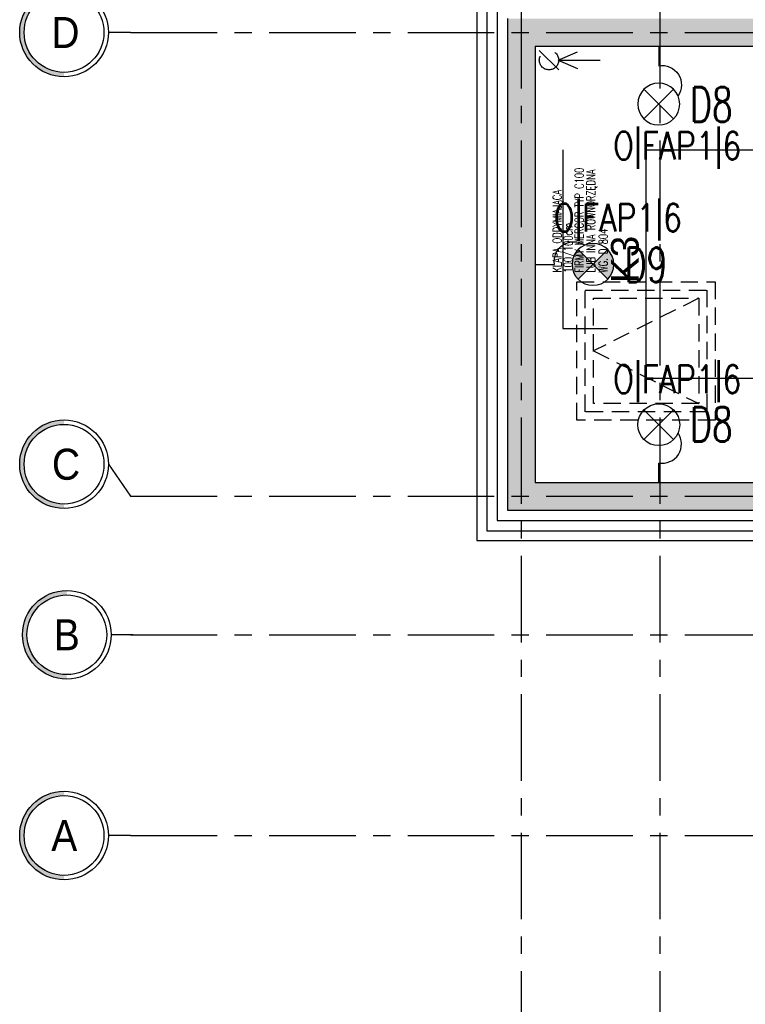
# Model space of a CAD drawing. Extents: x 41755 to 123924, y -112333 to 86187.
# Tile 92 of 256: x 99429 to 99953, y -56345 to -55634. Entities that reach past the tile are written whole.
import ezdxf
from ezdxf.enums import TextEntityAlignment as Align

# ---------------------------------------------------------------- set-up
doc = ezdxf.new("R2010")
doc.units = 0
doc.header["$LTSCALE"] = 50
for name, pattern in [('CENTER', [2, 1.25, -0.25, 0.25, -0.25]), ('DASHED', [0.75, 0.5, -0.25]), ('DASHED2', [0.375, 0.25, -0.125])]:
    doc.linetypes.add(name, pattern=pattern)
doc.layers.get('0').update_dxf_attribs({"color": 101, "linetype": 'CONTINUOUS'})
for name, color, linetype in [('E-90', 6, 'CONTINUOUS'), ('E35', 6, 'CONTINUOUS'), ('Ins-went', 141, 'CONTINUOUS'), ('Opis-spadki', 61, 'CONTINUOUS'), ('Os-osie glowne', 1, 'CENTER'), ('Os-osie-opis', 16, 'CONTINUOUS'), ('Sc-beton', 7, 'CONTINUOUS'), ('Sc-beton-hatch', 86, 'CONTINUOUS'), ('Sc-izolacja term-styropian', 151, 'STYROPIAN-KA'), ('Sc-kamien', 31, 'CONTINUOUS'), ('Sch-opis', 51, 'CONTINUOUS'), ('W-idok nad', 5, 'DASHED2')]:
    doc.layers.add(name, color=color, linetype=linetype)
doc.styles.add('dwg_opis duży', font='ARIAL.TTF', dxfattribs={"width": 0.9})
doc.styles.add('ROMANS', font='romans', dxfattribs={"width": 0.85})
doc.styles.add('TYTUL2', font='ARIAL.TTF')
doc.linetypes.add('BATTING', pattern='A,0.0001,-0.1,[134,ltypeshp.shx,S=0.1,R=0,X=-0.1,Y=0],-0.2,[134,ltypeshp.shx,S=0.1,R=180,X=0.1,Y=0],-0.1', length=0.4001)
doc.linetypes.add('STYROPIAN-KA', pattern='A,0.0001,-0.1,[135,ltypeshp.shx,S=0.1,R=0,X=-0.1,Y=0],0,[135,ltypeshp.shx,S=0.1,R=180,X=0.1,Y=0],-0.1', length=0.2001)

# ---------------------------------------------------------------- blocks, each defined once
blk = doc.blocks.new('_opis_osi')
blk.add_hatch(color=256).paths.add_polyline_path([(32, -32), (28.8, -32, -1), (-28.8, -32), (-32, -32, 1)])
for radius in [32, 28.8]:
    blk.add_circle((0, -32), radius)
at = {"style": 'dwg_opis duży', "width": 0.9}
blk.add_attdef('AXNAMEV', text='', height=22.4, rotation=90, dxfattribs=at).set_placement((0, -32), align=Align.MIDDLE_CENTER)
blk = doc.blocks.new('_STRZAŁKA_WENT')
for q in [(-6.02, -14.01), (0, -30.24), (6.02, -14.01)]:
    blk.add_line((0, 0), q)
blk = doc.blocks.new('A$C7F236BD7')
at = {"layer": 'E35', "ltscale": 0.2}
for p, q in [((-52.4, -10.69), (-31.01, 10.7)), ((-31.01, -10.69), (-52.4, 10.7))]:
    blk.add_line(p, q, dxfattribs=at)
at = {"layer": 'E35'}
blk.add_line((0, 0), (-14.01, 0), dxfattribs=at)
at = {"layer": 'E35', "ltscale": 0.2}
blk.add_circle((-41.7, 0), 15.12, dxfattribs=at)
at = {"layer": 'E35'}
blk.add_arc((-27.86, 2.36), 14.04, 350.33159, 124.49886, dxfattribs=at)

msp = doc.modelspace()

# ---------------------------------------------------------------- hatches: boundary and pattern name
at = {"layer": 'E35'}
h = msp.add_hatch(color=256, dxfattribs=at)
h.paths.add_polyline_path([(99831.973, -55800.037, 0.1989124), (99827.543, -55810.732, 0.1989124), (99831.973, -55821.426), (99842.668, -55810.732)])
h.paths.add_polyline_path([(99853.362, -55821.426, 0.1989124), (99857.792, -55810.732, 0.1989124), (99853.362, -55800.037), (99842.668, -55810.732)])
at = {"layer": 'Sc-beton-hatch'}
h = msp.add_hatch(dxfattribs=at)
h.set_pattern_fill('ANSI33', color=256, style=0)
h.set_pattern_definition([(45, (48983.4185, 565.478), (-4.49012806, 4.49012806), []), (45, (48987.9087, 565.478), (-4.49012806, 4.49012806), [3.175, -1.5875])])
h.paths.add_polyline_path([(100470.966, -51043.233), (100410.966, -51043.233), (100410.966, -51103.233), (100430.966, -51103.233), (100430.966, -51063.233), (100470.966, -51063.233)])
h.paths.add_polyline_path([(100805.966, -51043.233), (100705.966, -51043.233), (100705.966, -51063.233), (100745.966, -51063.233), (100745.966, -51625.233), (100765.966, -51625.233), (100765.966, -51473.233), (101152.966, -51473.233), (101152.966, -51453.233), (100765.966, -51453.233), (100765.966, -51063.233), (100805.966, -51063.233)])
h.paths.add_polyline_path([(100430.966, -51374.233), (100410.966, -51374.233), (100410.966, -51474.233), (100430.966, -51474.233)])
h.paths.add_polyline_path([(101330.966, -51043.233), (101251.966, -51043.233), (101251.966, -51063.233), (101330.966, -51063.233)])
h.paths.add_polyline_path([(101770.966, -51043.233), (101670.966, -51043.233), (101670.966, -51063.233), (101710.966, -51063.233), (101710.966, -51262.233), (101730.966, -51262.233), (101730.966, -51063.233), (101770.966, -51063.233)])
h.paths.add_polyline_path([(101790.966, -51453.233), (101730.966, -51453.233), (101730.966, -51362.233), (101710.966, -51362.233), (101710.966, -51453.233), (101582.904, -51453.233), (101582.904, -51473.233), (101790.966, -51473.233)])
h.paths.add_polyline_path([(101482.904, -51453.233), (101252.966, -51453.233), (101252.966, -51473.233), (101482.904, -51473.233)])
h.paths.add_polyline_path([(101730.966, -51785.233), (101695.966, -51785.233), (101695.966, -51820.233), (101730.966, -51820.233)])
h.paths.add_polyline_path([(102400.966, -50943.233), (102380.966, -50943.233), (102380.966, -51043.233), (102330.966, -51043.233), (102330.966, -51063.233), (102380.966, -51063.233), (102380.966, -51453.233), (101890.966, -51453.233), (101890.966, -51473.233), (102380.966, -51473.233), (102380.966, -51873.233), (102400.966, -51873.233)])
h.paths.add_polyline_path([(102422.966, -50943.233), (102402.966, -50943.233), (102402.966, -51713.233), (102422.966, -51713.233)])
h.paths.add_polyline_path([(102400.966, -52143.233), (102380.966, -52143.233), (102380.966, -52213.233), (102400.966, -52213.233)])
h.paths.add_polyline_path([(102400.966, -52293.233), (102380.966, -52293.233), (102380.966, -52443.233), (101950.966, -52443.233), (101950.966, -52463.233), (102380.966, -52463.233), (102380.966, -52503.233), (102400.966, -52503.233)])
h.paths.add_polyline_path([(102400.966, -52603.233), (102380.966, -52603.233), (102380.966, -52643.233), (102400.966, -52643.233)])
h.paths.add_polyline_path([(102400.966, -52743.233), (102380.966, -52743.233), (102380.966, -53008.233), (102400.966, -53008.233)])
h.paths.add_polyline_path([(101730.966, -52443.233), (101710.966, -52443.233), (101710.966, -52463.233), (101710.966, -52758.233), (101690.966, -52758.233), (101690.966, -52778.233), (101730.966, -52778.233)])
h.paths.add_polyline_path([(101710.966, -52443.233), (101690.966, -52443.233), (101690.966, -52463.233), (101710.966, -52463.233)], flags=16)
h.paths.add_polyline_path([(101556.966, -52758.233), (101503.966, -52758.233), (101503.966, -52463.233), (101488.966, -52463.233), (101488.966, -52758.233), (101468.966, -52758.233), (101468.966, -52778.233), (101556.966, -52778.233)])
h.paths.add_polyline_path([(101556.966, -52443.233), (101468.966, -52443.233), (101468.966, -52463.233), (101556.966, -52463.233)])
h.paths.add_polyline_path([(101334.966, -52443.233), (101281.966, -52443.233), (101281.966, -52463.233), (101334.966, -52463.233)], flags=17)
h.paths.add_polyline_path([(101281.966, -52443.233), (100970.966, -52443.233), (100970.966, -51785.233), (100883.466, -51785.233), (100883.466, -51805.233), (100950.966, -51805.233), (100950.966, -52443.233), (100430.966, -52443.233), (100430.966, -52403.233), (100410.966, -52403.233), (100410.966, -52503.233), (100430.966, -52503.233), (100430.966, -52463.233), (100950.966, -52463.233), (100950.966, -52973.233), (100970.966, -52973.233), (100970.966, -52463.233), (101261.966, -52463.233), (101261.966, -52778.233), (101281.966, -52778.233), (101334.966, -52778.233), (101334.966, -52758.233), (101281.966, -52758.233)])
h.paths.add_polyline_path([(100783.466, -51785.233), (100765.966, -51785.233), (100765.966, -51780.233), (100745.966, -51780.233), (100745.966, -51785.233), (100430.966, -51785.233), (100430.966, -51765.233), (100410.966, -51765.233), (100410.966, -52003.233), (100430.966, -52003.233), (100430.966, -51805.233), (100783.466, -51805.233)])
h.paths.add_polyline_path([(100430.966, -52153.233), (100410.966, -52153.233), (100410.966, -52253.233), (100430.966, -52253.233)])
h.paths.add_polyline_path([(100430.966, -52653.233), (100410.966, -52653.233), (100410.966, -52850.233), (100430.966, -52850.233)], flags=17)
h.paths.add_polyline_path([(100430.966, -52940.233), (100410.966, -52940.233), (100410.966, -52983.233), (100430.966, -52983.233)])
h.paths.add_polyline_path([(101007.966, -53193.233), (100430.966, -53193.233), (100430.966, -53133.233), (100410.966, -53133.233), (100410.966, -53213.233), (101007.966, -53213.233)])
h.paths.add_polyline_path([(101770.966, -53193.233), (101157.966, -53193.233), (101157.966, -53213.233), (101710.966, -53213.233), (101710.966, -53445.233), (101730.966, -53445.233), (101730.966, -53213.233), (101770.966, -53213.233)])
h.paths.add_polyline_path([(102008.966, -53193.233), (101905.966, -53193.233), (101905.966, -53213.233), (102008.966, -53213.233)])
h.paths.add_polyline_path([(102227.966, -53193.233), (102133.966, -53193.233), (102133.966, -53213.233), (102227.966, -53213.233)])
h.paths.add_polyline_path([(102400.966, -53158.233), (102380.966, -53158.233), (102380.966, -53193.233), (102332.966, -53193.233), (102332.966, -53213.233), (102380.966, -53213.233), (102380.966, -53818.233), (102400.966, -53818.233)])
h.paths.add_polyline_path([(101730.966, -53545.233), (101710.966, -53545.233), (101710.966, -53740.233), (101730.966, -53740.233)])
h.paths.add_polyline_path([(101730.966, -53840.233), (101710.966, -53840.233), (101710.966, -53943.233), (101297.571, -53943.233, -0.1551034), (101300.811, -53953.425, -0.1483474), (101297.835, -53963.233), (101710.966, -53963.233), (101710.966, -54023.233), (101730.966, -54023.233)])
h.paths.add_polyline_path([(101297.571, -53943.233), (101295.705, -53943.233), (101295.705, -53963.233), (101297.835, -53963.233, 0.1483474), (101300.811, -53953.425, 0.1551034)])
h.paths.add_polyline_path([(101270.705, -53943.233), (101268.745, -53943.233, 0.1551034), (101265.506, -53953.425, 0.1483474), (101268.481, -53963.233), (101270.705, -53963.233)])
h.paths.add_polyline_path([(101268.745, -53943.233), (101201.966, -53943.233), (101201.966, -53963.233), (101268.481, -53963.233, -0.1483474), (101265.506, -53953.425, -0.1551034)])
h.paths.add_polyline_path([(100980.966, -53943.233), (100970.966, -53943.233), (100930.966, -53943.233), (100930.966, -53968.233), (100970.966, -53968.233), (100980.966, -53968.233)])
h.paths.add_polyline_path([(100490.966, -53943.233), (100410.966, -53943.233), (100410.966, -53963.233), (100490.966, -53963.233)])
h.paths.add_polyline_path([(100530.966, -54448.233), (100510.966, -54448.233), (100510.966, -54481.233), (100530.966, -54481.233)])
h.paths.add_polyline_path([(101773.966, -54593.233), (101730.966, -54593.233), (101730.966, -54503.233), (101710.966, -54503.233), (101710.966, -54593.233), (100530.966, -54593.233), (100530.966, -54578.233), (100510.966, -54578.233), (100510.966, -54593.233), (100270.966, -54593.233), (100270.966, -54618.233), (101773.966, -54618.233)])
h.paths.add_polyline_path([(100220.966, -54593.233), (100170.966, -54593.233), (100170.966, -54618.233), (100220.966, -54618.233)])
h.paths.add_polyline_path([(100120.966, -54593.233), (100070.966, -54593.233), (100070.966, -54618.233), (100120.966, -54618.233)])
h.paths.add_polyline_path([(100020.966, -54593.233), (99970.966, -54593.233), (99970.966, -54618.233), (100020.966, -54618.233)])
h.paths.add_polyline_path([(99920.966, -54593.233), (99880.966, -54593.233), (99880.966, -55500.233), (99980.966, -55500.233), (99980.966, -55515.233), (100000.966, -55515.233), (100000.966, -55480.233), (99900.966, -55480.233), (99900.966, -54618.233), (99920.966, -54618.233)])
h.paths.add_polyline_path([(100585.966, -55633.233), (100000.966, -55633.233), (100000.966, -55615.233), (99980.966, -55615.233), (99980.966, -55633.233), (99780.966, -55633.233), (99780.966, -55988.233), (100510.966, -55988.233), (100510.966, -56028.233), (100530.966, -56028.233), (100530.966, -55988.233), (100582.966, -55988.233), (100582.966, -55968.233), (100530.966, -55968.233), (100530.966, -55813.233), (100510.966, -55813.233), (100510.966, -55968.233), (99800.966, -55968.233), (99800.966, -55653.233), (100510.966, -55653.233), (100510.966, -55663.233), (100530.966, -55663.233), (100530.966, -55653.233), (100585.966, -55653.233)])
h.paths.add_polyline_path([(101310.966, -55968.233), (100810.966, -55968.233), (100810.966, -55880.233), (100790.966, -55880.233), (100790.966, -55968.233), (100737.966, -55968.233), (100737.966, -55988.233), (100790.966, -55988.233), (100790.966, -56028.233), (100810.966, -56028.233), (100810.966, -55988.233), (101310.966, -55988.233)])
h.paths.add_polyline_path([(101490.966, -55633.233), (100735.966, -55633.233), (100735.966, -55653.233), (101490.966, -55653.233)])
h.paths.add_polyline_path([(101777.966, -55968.233), (101730.966, -55968.233), (101730.966, -55853.733), (101710.966, -55853.733), (101710.966, -55968.233), (101590.966, -55968.233), (101590.966, -55988.233), (101777.966, -55988.233)])
h.paths.add_polyline_path([(101802.966, -55963.233), (101777.966, -55963.233), (101777.966, -55988.233), (101802.966, -55988.233)])
h.paths.add_polyline_path([(101730.966, -55128.233), (101710.966, -55128.233), (101710.966, -55723.733), (101730.966, -55723.733)])
h.paths.add_polyline_path([(101953.466, -55963.233), (101928.466, -55963.233), (101928.466, -55988.233), (101953.466, -55988.233)])
h.paths.add_polyline_path([(102103.466, -55963.233), (102078.466, -55963.233), (102078.466, -55988.233), (102103.466, -55988.233)])
h.paths.add_polyline_path([(102253.466, -55963.233), (102228.466, -55963.233), (102228.466, -55988.233), (102253.466, -55988.233)])
h.paths.add_polyline_path([(102365.966, -55968.233), (102320.966, -55968.233), (102320.966, -55988.233), (102365.966, -55988.233)])
h.paths.add_polyline_path([(102400.966, -55953.233), (102365.966, -55953.233), (102365.966, -55988.233), (102400.966, -55988.233)])
h.paths.add_polyline_path([(102400.966, -55891.233), (102380.966, -55891.233), (102380.966, -55953.233), (102400.966, -55953.233)])
h.paths.add_polyline_path([(102400.966, -55815.733), (102375.966, -55815.733), (102375.966, -55840.733), (102400.966, -55840.733)])
h.paths.add_polyline_path([(102400.966, -55665.733), (102375.966, -55665.733), (102375.966, -55690.733), (102400.966, -55690.733)])
h.paths.add_polyline_path([(102400.966, -55515.733), (102375.966, -55515.733), (102375.966, -55540.733), (102400.966, -55540.733)])
h.paths.add_polyline_path([(102400.966, -55365.733), (102375.966, -55365.733), (102375.966, -55390.733), (102400.966, -55390.733)])
h.paths.add_polyline_path([(102400.966, -55240.733), (102380.966, -55240.733), (102380.966, -55260.733), (102400.966, -55260.733)])
h.paths.add_polyline_path([(102400.966, -55215.733), (102375.966, -55215.733), (102375.966, -55240.733), (102400.966, -55240.733)])
h.paths.add_polyline_path([(102400.966, -55033.233), (102380.966, -55033.233), (102380.966, -55215.733), (102400.966, -55215.733)])
h.paths.add_polyline_path([(102400.966, -54833.233), (102365.966, -54833.233), (102365.966, -54798.233), (102345.966, -54798.233), (102345.966, -54853.233), (102380.966, -54853.233), (102380.966, -54883.233), (102400.966, -54883.233)])
h.paths.add_polyline_path([(102365.966, -54537.733), (102345.966, -54537.733), (102345.966, -54593.233), (101908.966, -54593.233), (101908.966, -54618.233), (102345.966, -54618.233), (102345.966, -54648.233), (102365.966, -54648.233), (102365.966, -54618.233)])
h.paths.add_polyline_path([(101730.966, -54128.233), (101710.966, -54128.233), (101710.966, -54353.233), (101730.966, -54353.233)])
h.paths.add_polyline_path([(102365.966, -54131.233), (102400.966, -54131.233), (102400.966, -54088.233), (102380.966, -54088.233), (102380.966, -54111.233), (102345.966, -54111.233), (102345.966, -54417.733), (102365.966, -54417.733)])
h.paths.add_polyline_path([(102400.966, -53918.233), (102380.966, -53918.233), (102380.966, -53988.233), (102400.966, -53988.233)])

# ---------------------------------------------------------------- linework, layer by layer
at = {"layer": 'Ins-went', "linetype": 'DASHED'}
msp.add_line((99818.037, -55670.304), (99803.895, -55656.162), dxfattribs=at)
msp.add_circle((99810.966, -55663.233), 7, dxfattribs=at)
at = {"layer": 'Opis-spadki'}
for points in [[(100350.966, -55728.233), (99880.966, -55728.233)], [(99880.966, -55893.233), (99880.966, -55728.233)], [(100350.966, -55893.233), (99880.966, -55893.233)]]:
    msp.add_lwpolyline(points, dxfattribs=at)
at = {"layer": 'Os-osie glowne'}
for points in [[(99790.966, -50521.233), (99790.966, -56498.233)], [(99890.966, -50521.233), (99890.966, -56498.233)], [(99508.966, -55643.233), (111775.966, -55643.233)], [(99508.966, -55978.233), (111775.966, -55978.233)], [(99508.966, -56078.233), (111775.966, -56078.233)], [(99508.966, -56223.233), (111775.966, -56223.233)]]:
    msp.add_lwpolyline(points, dxfattribs=at)
at = {"layer": 'Os-osie-opis'}
for points in [[(99508.966, -55643.233), (99492.966, -55643.233)], [(99492.966, -55955.073), (99508.966, -55978.233)], [(99510.966, -56078.233), (99494.966, -56078.233)], [(99508.966, -56223.233), (99492.966, -56223.233)]]:
    msp.add_lwpolyline(points, dxfattribs=at)
at = {"layer": 'Sc-beton'}
for points in [[(99780.966, -55633.233), (99780.966, -55988.233)], [(99800.966, -55653.233), (100510.966, -55653.233)], [(99800.966, -55653.233), (99800.966, -55968.233)], [(99800.966, -55968.233), (100510.966, -55968.233)], [(99780.966, -55988.233), (100510.966, -55988.233)]]:
    msp.add_lwpolyline(points, dxfattribs=at)
at = {"layer": 'Sc-izolacja term-styropian', "linetype": 'ByBlock'}
for points in [[(99765.966, -55618.233), (99765.966, -56003.233)], [(99765.966, -56003.233), (100508.966, -56003.233)]]:
    msp.add_lwpolyline(points, dxfattribs=at)
at = {"layer": 'Sc-izolacja term-styropian', "linetype": 'BATTING', "ltscale": 0.35}
for points in [[(99773.466, -55625.733), (99773.466, -55995.733)], [(99773.466, -55995.733), (100509.966, -55995.733)]]:
    msp.add_lwpolyline(points, dxfattribs=at)
at = {"layer": 'Sc-kamien'}
for points in [[(99758.966, -55611.233), (99758.966, -56010.233)], [(99758.966, -56010.233), (100510.966, -56010.233)]]:
    msp.add_lwpolyline(points, dxfattribs=at)
at = {"layer": 'Sch-opis'}
msp.add_lwpolyline([(99820.956, -55728.008), (99820.956, -55857.026), (99853.215, -55857.026)], dxfattribs=at)
at = {"layer": 'W-idok nad'}
for points in [[(99830.966, -55823.233), (99930.966, -55823.233), (99930.966, -55923.233), (99830.966, -55923.233)], [(99836.966, -55829.233), (99924.966, -55829.233), (99924.966, -55917.233), (99836.966, -55917.233)], [(99842.966, -55835.233), (99918.966, -55835.233), (99918.966, -55911.233), (99842.966, -55911.233)]]:
    msp.add_lwpolyline(points, close=True, dxfattribs=at)
msp.add_lwpolyline([(99918.966, -55835.233), (99842.966, -55873.233), (99918.966, -55911.233)], dxfattribs=at)

# ---------------------------------------------------------------- block references
at = {"layer": 'E35', "xscale": -1, "rotation": 270}
msp.add_blockref('A$C7F236BD7', (99890.151, -55653.233), dxfattribs=at)
at = {"layer": 'E35', "xscale": -1}
msp.add_blockref('A$C7F236BD7', (99800.966, -55810.733), dxfattribs=at)
at = {"layer": 'E35', "rotation": 270}
msp.add_blockref('A$C7F236BD7', (99890.151, -55968.233), dxfattribs=at)
at = {"layer": 'Ins-went', "rotation": 89.99999999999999}
msp.add_blockref('_STRZAŁKA_WENT', (99817.554, -55663.233), dxfattribs=at)
at = {"layer": 'Os-osie-opis'}
ref = msp.add_blockref('_opis_osi', (99492.966, -55643.233), dxfattribs=dict(at, rotation=270))
ref.add_attrib('AXNAMEV', 'D', dxfattribs={"layer": '0', "height": 22.4, "style": 'dwg_opis duży', "width": 0.9}).set_placement((99461.956, -55643.233), align=Align.MIDDLE_CENTER)
ref = msp.add_blockref('_opis_osi', (99492.966, -55955.073), dxfattribs=dict(at, rotation=270))
ref.add_attrib('AXNAMEV', 'C', dxfattribs={"layer": '0', "height": 22.4, "style": 'dwg_opis duży', "width": 0.9}).set_placement((99462.396, -55955.073), align=Align.MIDDLE_CENTER)
at = {"layer": 'Os-osie-opis', "rotation": 270}
msp.add_blockref('_opis_osi', (99494.966, -56078.233), dxfattribs=at).add_auto_attribs({'AXNAMEV': 'B'})
at = {"layer": 'Os-osie-opis'}
ref = msp.add_blockref('_opis_osi', (99492.966, -56223.233), dxfattribs=dict(at, rotation=270))
ref.add_attrib('AXNAMEV', 'A', dxfattribs={"layer": '0', "height": 22.4, "style": 'dwg_opis duży', "width": 0.9}).set_placement((99461.131, -56223.233), align=Align.MIDDLE_CENTER)

# ---------------------------------------------------------------- texts
at = {"layer": 'E-90', "style": 'ROMANS', "width": 0.8}
for rotation, p in [(0, (99903.507, -55726.414)), (0, (99860.59, -55778.354)), (360, (99903.507, -55895.052))]:
    msp.add_text('O|FAP1|6', height=20, rotation=rotation, dxfattribs=at).set_placement(p, align=Align.MIDDLE)
at = {"layer": 'E35', "style": 'ROMANS', "width": 0.7}
for s, p in [('D8', (99928.2, -55695.232)), ('D9', (99880.958, -55811.029)), ('D8', (99928.2, -55926.234))]:
    msp.add_text(s, height=25, dxfattribs=at).set_placement(p, align=Align.MIDDLE)
at = {"layer": 'Sch-opis', "style": 'ROMANS', "width": 0.7}
for s, p in [('LUB INNA RÓWNORZĘDNA', (99844.319, -55816.692)), ('FIRMY MERCOR TYP C100', (99835.929, -55816.692)), ('KLAPA ODDYMIAJĄCA', (99819.915, -55816.692)), ('100/100cm', (99827.89, -55816.692)), ('WG. D 804', (99853.263, -55816.692))]:
    msp.add_text(s, height=6.3, rotation=90, dxfattribs=at).set_placement(p)
at = {"layer": 'Sch-opis', "style": 'TYTUL2'}
msp.add_text('K3', height=20, rotation=90, dxfattribs=at).set_placement((99865.66, -55807.122), align=Align.MIDDLE)

doc.saveas('drawing.dxf')
